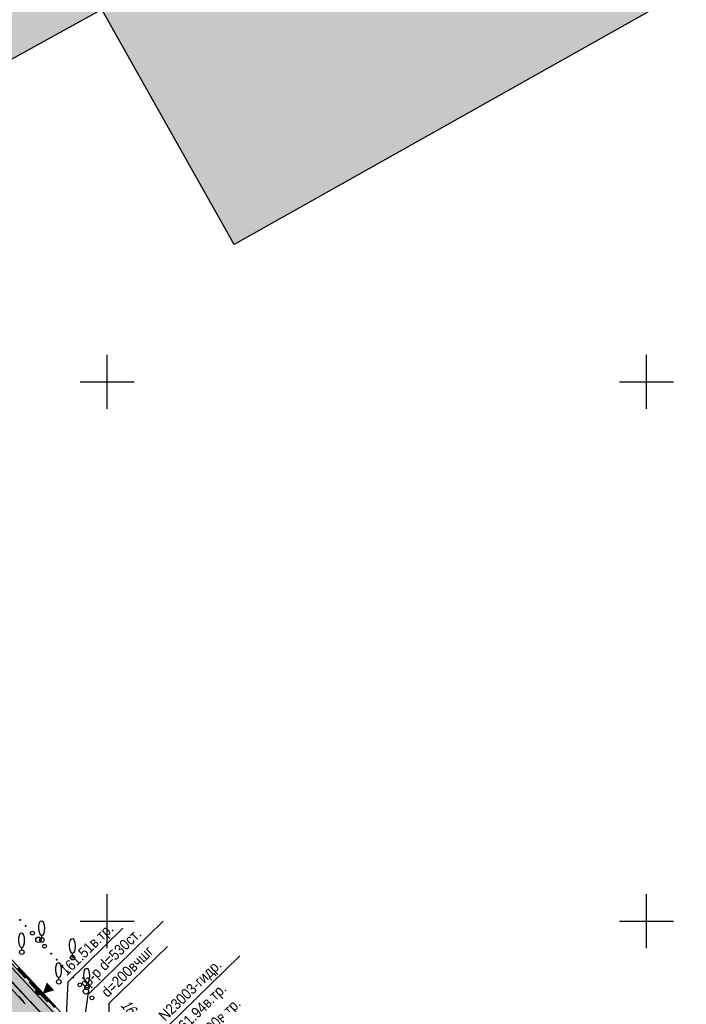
# Model space of a CAD drawing. Header units: millimetres. Extents: x 4385 to 11928, y 17253 to 36963.
# Tile 147 of 256: x 6042 to 6104, y 18592 to 18684. Entities that reach past the tile are written whole.
import ezdxf
from ezdxf.enums import TextEntityAlignment as Align

# ---------------------------------------------------------------- set-up
doc = ezdxf.new("R2010")
doc.units = ezdxf.units.MM
for name, color, linetype, lineweight in [('Геоподоснова_34179-21 от 9.08.21$0$Водопровод', 7, 'Continuous', 25), ('Геоподоснова_34179-21 от 9.08.21$0$Граница улицы', 7, 'Continuous', 25), ('Геоподоснова_34179-21 от 9.08.21$0$Кабель Мосэнерго', 7, 'Continuous', 25), ('Геоподоснова_34179-21 от 9.08.21$0$Колодцы', 7, 'Continuous', 25), ('Геоподоснова_34179-21 от 9.08.21$0$Координатные кресты', 7, 'Continuous', 25), ('Геоподоснова_34179-21 от 9.08.21$0$Красные линии', 7, 'Continuous', 25), ('Геоподоснова_34179-21 от 9.08.21$0$Ограды', 7, 'Continuous', 25), ('Геоподоснова_34179-21 от 9.08.21$0$Отдельно стоящее дерево', 7, 'Continuous', 25), ('Геоподоснова_34179-21 от 9.08.21$0$Полоса деревьев', 7, 'Continuous', 25), ('ГП_реконстр_Ботаническая$0$ГП_дороги_УДС', 205, 'Continuous', 5)]:
    doc.layers.add(name, color=color, linetype=linetype, lineweight=lineweight)
doc.layers.add('ГП_здан_сущ', color=7, linetype='Continuous')
doc.layers.add('ГП_здан_сущ_штриховка', color=253, linetype='Continuous', lineweight=0, true_color=0x828282)
doc.layers.add('ГП_реконстр_Ботаническая$0$ГП_озел_проект_УДС', color=7, linetype='Continuous', lineweight=0, true_color=0xbedfd7, transparency=0.5)
doc.layers.add('ГП_реконстр_Ботаническая$0$ГП_тротуары_штриховка_УДС', color=7, linetype='Continuous', lineweight=0, true_color=0xd3c4ab, transparency=0.5)
doc.styles.add('Геоподоснова_34179-21 от 9.08.21$0$Style-RUSSIAN_1251', font='RUSSIAN_1251.shx')
doc.styles.add('Геоподоснова_34179-21 от 9.08.21$0$Style-RUSSIAN_1251 I 0.32289', font='RUSSIAN_1251.shx', dxfattribs={"oblique": 18.5})

# ---------------------------------------------------------------- blocks, each defined once
blk = doc.blocks.new('Геоподоснова_34179-21 от 9.08.21$0$KREST_62')
at = {"layer": 'Геоподоснова_34179-21 от 9.08.21$0$Координатные кресты', "color": 7, "linetype": 'Continuous', "lineweight": 25}
for p, q in [((0, -2.5), (0, 2.5)), ((-2.5, 0), (2.5, 0))]:
    blk.add_line(p, q, dxfattribs=at)
blk = doc.blocks.new('Геоподоснова_34179-21 от 9.08.21$0$KREST_63')
at = {"layer": 'Геоподоснова_34179-21 от 9.08.21$0$Координатные кресты', "color": 7, "linetype": 'Continuous', "lineweight": 25}
for p, q in [((0, -2.5), (0, 2.5)), ((-2.5, 0), (2.5, 0))]:
    blk.add_line(p, q, dxfattribs=at)
blk = doc.blocks.new('Геоподоснова_34179-21 от 9.08.21$0$KREST_73')
at = {"layer": 'Геоподоснова_34179-21 от 9.08.21$0$Координатные кресты', "color": 7, "linetype": 'Continuous', "lineweight": 25}
for p, q in [((0, -2.5), (0, 2.5)), ((-2.5, 0), (2.5, 0))]:
    blk.add_line(p, q, dxfattribs=at)
blk = doc.blocks.new('Геоподоснова_34179-21 от 9.08.21$0$KREST_74')
at = {"layer": 'Геоподоснова_34179-21 от 9.08.21$0$Координатные кресты', "color": 7, "linetype": 'Continuous', "lineweight": 25}
for p, q in [((0, -2.5), (0, 2.5)), ((-2.5, 0), (2.5, 0))]:
    blk.add_line(p, q, dxfattribs=at)
blk = doc.blocks.new('Геоподоснова_34179-21 от 9.08.21$0$DEREVO_158')
at = {"layer": 'Геоподоснова_34179-21 от 9.08.21$0$Отдельно стоящее дерево', "color": 7, "linetype": 'Continuous', "lineweight": 25, "flags": 128}
blk.add_lwpolyline([(-0.007, 0.21), (-0.007, 0.393)], dxfattribs=at)
at = {"layer": 'Геоподоснова_34179-21 от 9.08.21$0$Отдельно стоящее дерево', "color": 7, "linetype": 'Continuous', "lineweight": 25}
blk.add_arc((0, 0), 0.21, 0, 359.999994, dxfattribs=at)
blk.add_ellipse((-0.0255, 1.088), major_axis=(-0.0185, 0.695), ratio=0.3698286, dxfattribs=at)
blk = doc.blocks.new('Геоподоснова_34179-21 от 9.08.21$0$DEREVO_159')
at = {"layer": 'Геоподоснова_34179-21 от 9.08.21$0$Отдельно стоящее дерево', "color": 7, "linetype": 'Continuous', "lineweight": 25, "flags": 128}
blk.add_lwpolyline([(-0.007, 0.21), (-0.007, 0.393)], dxfattribs=at)
at = {"layer": 'Геоподоснова_34179-21 от 9.08.21$0$Отдельно стоящее дерево', "color": 7, "linetype": 'Continuous', "lineweight": 25}
blk.add_arc((0, 0), 0.21, 0, 359.999994, dxfattribs=at)
blk.add_ellipse((-0.0255, 1.088), major_axis=(-0.0185, 0.695), ratio=0.3698286, dxfattribs=at)
blk = doc.blocks.new('Геоподоснова_34179-21 от 9.08.21$0$DEREVO_160')
at = {"layer": 'Геоподоснова_34179-21 от 9.08.21$0$Отдельно стоящее дерево', "color": 7, "linetype": 'Continuous', "lineweight": 25, "flags": 128}
blk.add_lwpolyline([(-0.007, 0.21), (-0.007, 0.393)], dxfattribs=at)
at = {"layer": 'Геоподоснова_34179-21 от 9.08.21$0$Отдельно стоящее дерево', "color": 7, "linetype": 'Continuous', "lineweight": 25}
blk.add_arc((0, 0), 0.21, 0, 359.999994, dxfattribs=at)
blk.add_ellipse((-0.0255, 1.088), major_axis=(-0.0185, 0.695), ratio=0.3698286, dxfattribs=at)
blk = doc.blocks.new('Геоподоснова_34179-21 от 9.08.21$0$msdElementTypeLineString_75')
at = {"layer": 'Геоподоснова_34179-21 от 9.08.21$0$Полоса деревьев', "color": 7, "linetype": 'Continuous', "lineweight": 25}
for p, q in [((112.789, 37.341), (112.823, 37.304)), ((112.79, 37.347), (112.829, 37.305)), ((112.791, 37.354), (112.835, 37.305)), ((112.792, 37.359), (112.841, 37.306)), ((112.792, 37.33), (112.812, 37.308)), ((112.795, 37.364), (112.845, 37.309)), ((112.798, 37.368), (112.85, 37.311)), ((112.801, 37.372), (112.855, 37.313)), ((112.805, 37.375), (112.858, 37.317)), ((112.809, 37.378), (112.861, 37.322)), ((112.814, 37.38), (112.864, 37.326)), ((112.819, 37.382), (112.866, 37.331)), ((112.825, 37.383), (112.867, 37.337)), ((112.831, 37.383), (112.868, 37.343)), ((112.841, 37.38), (112.866, 37.352)), ((112.851, 37.376), (112.857, 37.37)), ((113.296, 36.789), (113.33, 36.752)), ((113.297, 36.795), (113.337, 36.752)), ((113.298, 36.801), (113.343, 36.753)), ((113.299, 36.778), (113.32, 36.756)), ((113.3, 36.807), (113.349, 36.754)), ((113.302, 36.812), (113.353, 36.757)), ((113.305, 36.816), (113.358, 36.759)), ((113.308, 36.82), (113.362, 36.761)), ((113.313, 36.823), (113.365, 36.765)), ((113.317, 36.825), (113.368, 36.769)), ((113.321, 36.828), (113.371, 36.774)), ((113.326, 36.83), (113.374, 36.778)), ((113.333, 36.83), (113.375, 36.785)), ((113.339, 36.831), (113.376, 36.791)), ((113.348, 36.828), (113.374, 36.8)), ((113.359, 36.824), (113.365, 36.818)), ((115.665, 34.212), (115.699, 34.175)), ((115.666, 34.219), (115.705, 34.176)), ((115.667, 34.225), (115.712, 34.176)), ((115.668, 34.202), (115.689, 34.179)), ((115.669, 34.231), (115.718, 34.178)), ((115.671, 34.235), (115.722, 34.18)), ((115.674, 34.24), (115.727, 34.182)), ((115.677, 34.244), (115.731, 34.185)), ((115.681, 34.246), (115.734, 34.189)), ((115.686, 34.249), (115.737, 34.193)), ((115.69, 34.252), (115.74, 34.197)), ((115.695, 34.253), (115.743, 34.202)), ((115.702, 34.254), (115.744, 34.208)), ((115.708, 34.254), (115.745, 34.215)), ((115.717, 34.252), (115.743, 34.224)), ((115.728, 34.248), (115.734, 34.241)), ((116.173, 33.66), (116.207, 33.623)), ((116.174, 33.667), (116.213, 33.624)), ((116.175, 33.673), (116.219, 33.624)), ((116.176, 33.678), (116.225, 33.625)), ((116.176, 33.649), (116.196, 33.627)), ((116.179, 33.683), (116.229, 33.628)), ((116.182, 33.687), (116.235, 33.63)), ((116.185, 33.692), (116.239, 33.633)), ((116.189, 33.694), (116.242, 33.637)), ((116.193, 33.697), (116.245, 33.641)), ((116.198, 33.699), (116.248, 33.645)), ((116.203, 33.701), (116.25, 33.65)), ((116.209, 33.702), (116.251, 33.656)), ((116.216, 33.702), (116.252, 33.663)), ((116.225, 33.7), (116.25, 33.672)), ((116.235, 33.696), (116.241, 33.689)), ((116.68, 33.108), (116.714, 33.071)), ((116.681, 33.114), (116.721, 33.072)), ((116.682, 33.121), (116.727, 33.072)), ((116.684, 33.126), (116.733, 33.073)), ((116.684, 33.097), (116.704, 33.075)), ((116.686, 33.131), (116.737, 33.076)), ((116.689, 33.135), (116.742, 33.078)), ((116.692, 33.139), (116.747, 33.081)), ((116.697, 33.142), (116.75, 33.085)), ((116.701, 33.145), (116.753, 33.089)), ((116.705, 33.147), (116.756, 33.093)), ((116.71, 33.149), (116.758, 33.098)), ((116.717, 33.15), (116.759, 33.104)), ((116.723, 33.15), (116.76, 33.11)), ((116.732, 33.148), (116.758, 33.12)), ((116.743, 33.144), (116.749, 33.137)), ((117.188, 32.556), (117.222, 32.519)), ((117.189, 32.562), (117.228, 32.52)), ((117.19, 32.569), (117.235, 32.52)), ((117.191, 32.545), (117.211, 32.523)), ((117.192, 32.574), (117.24, 32.521)), ((117.194, 32.579), (117.245, 32.524)), ((117.197, 32.583), (117.25, 32.526)), ((117.2, 32.587), (117.254, 32.528)), ((117.204, 32.59), (117.257, 32.533)), ((117.209, 32.593), (117.26, 32.537)), ((117.213, 32.595), (117.263, 32.541)), ((117.218, 32.597), (117.265, 32.546)), ((117.224, 32.598), (117.266, 32.552)), ((117.231, 32.598), (117.267, 32.558)), ((117.24, 32.596), (117.266, 32.568)), ((117.25, 32.592), (117.257, 32.585)), ((117.696, 32.004), (117.73, 31.967)), ((117.697, 32.01), (117.736, 31.967)), ((117.698, 32.017), (117.742, 31.968)), ((117.699, 32.022), (117.748, 31.969)), ((117.699, 31.993), (117.719, 31.971)), ((117.702, 32.027), (117.752, 31.972)), ((117.705, 32.031), (117.757, 31.974)), ((117.708, 32.035), (117.762, 31.976)), ((117.712, 32.038), (117.765, 31.98)), ((117.716, 32.04), (117.768, 31.985)), ((117.721, 32.043), (117.771, 31.989)), ((117.726, 32.045), (117.773, 31.994)), ((117.732, 32.045), (117.774, 32)), ((117.738, 32.046), (117.775, 32.006)), ((117.748, 32.043), (117.773, 32.015)), ((117.758, 32.039), (117.764, 32.033))]:
    blk.add_line(p, q, dxfattribs=at)
for centre, radius in [((112.828, 37.343), 0.04), ((113.336, 36.791), 0.04), ((113.962, 36.11), 0.175), ((114.52, 35.503), 0.25), ((115.085, 34.902), 0.175), ((115.705, 34.215), 0.04), ((116.213, 33.663), 0.04), ((116.72, 33.111), 0.04), ((117.228, 32.559), 0.04), ((117.735, 32.006), 0.04), ((118.361, 31.325), 0.175), ((118.92, 30.718), 0.25), ((119.485, 30.117), 0.175)]:
    blk.add_circle(centre, radius, dxfattribs=at)
blk = doc.blocks.new('Геоподоснова_34179-21 от 9.08.21$0$msdElementTypeLineString_76')
at = {"layer": 'Геоподоснова_34179-21 от 9.08.21$0$Ограды', "linetype": 'Continuous', "lineweight": 25}
h = blk.add_hatch(color=7, dxfattribs=at)
edge = h.paths.add_edge_path()
edge.add_arc((58.799, 59.396), 0.25, 0, 360)
at = {"layer": 'Геоподоснова_34179-21 от 9.08.21$0$Ограды', "color": 7, "linetype": 'Continuous', "lineweight": 25}
for p, q in [((55.899, 62.504), (57.604, 60.676)), ((57.946, 60.31), (59.651, 58.482))]:
    blk.add_line(p, q, dxfattribs=at)
at = {"layer": 'Геоподоснова_34179-21 от 9.08.21$0$Ограды', "color": 7, "linetype": 'Continuous', "lineweight": 25, "flags": 128}
for points in [[(0.069, 121.918), (7.257, 114.186), (15.011, 105.875), (24.182, 96.117), (35.481, 84.023), (62.262, 55.316), (89.24, 26.744), (106.163, 8.561), (113.151, 1.514), (114.481, 0.082)], [(0.437, 122.26), (7.625, 114.528), (15.377, 106.218), (24.548, 96.461), (35.848, 84.366), (62.628, 55.659), (89.606, 27.088), (106.525, 8.909), (113.513, 1.862), (114.849, 0.424)]]:
    blk.add_lwpolyline(points, dxfattribs=at)
at = {"layer": 'Геоподоснова_34179-21 от 9.08.21$0$Ограды', "color": 7, "linetype": 'Continuous', "lineweight": 25}
blk.add_circle((58.799, 59.396), 0.25, dxfattribs=at)
blk.add_circle((58.799, 59.396), 0.25, dxfattribs=at)
blk = doc.blocks.new('Геоподоснова_34179-21 от 9.08.21$0$DEREVO_192')
at = {"layer": 'Геоподоснова_34179-21 от 9.08.21$0$Отдельно стоящее дерево', "color": 7, "linetype": 'Continuous', "lineweight": 25, "flags": 128}
blk.add_lwpolyline([(-0.007, 0.21), (-0.007, 0.393)], dxfattribs=at)
at = {"layer": 'Геоподоснова_34179-21 от 9.08.21$0$Отдельно стоящее дерево', "color": 7, "linetype": 'Continuous', "lineweight": 25}
blk.add_arc((0, 0), 0.21, 0, 359.99999, dxfattribs=at)
blk.add_ellipse((-0.025, 1.088), major_axis=(-0.019, 0.695), ratio=0.369829, dxfattribs=at)
blk = doc.blocks.new('Геоподоснова_34179-21 от 9.08.21$0$DEREVO_193')
at = {"layer": 'Геоподоснова_34179-21 от 9.08.21$0$Отдельно стоящее дерево', "color": 7, "linetype": 'Continuous', "lineweight": 25, "flags": 128}
blk.add_lwpolyline([(-0.007, 0.21), (-0.007, 0.393)], dxfattribs=at)
at = {"layer": 'Геоподоснова_34179-21 от 9.08.21$0$Отдельно стоящее дерево', "color": 7, "linetype": 'Continuous', "lineweight": 25}
blk.add_arc((0, 0), 0.21, 0, 359.999994, dxfattribs=at)
blk.add_ellipse((-0.0255, 1.088), major_axis=(-0.0185, 0.695), ratio=0.3698286, dxfattribs=at)
blk = doc.blocks.new('Геоподоснова_34179-21 от 9.08.21$0$msdElementTypeLineString_79')
at = {"layer": 'Геоподоснова_34179-21 от 9.08.21$0$Граница улицы', "color": 7, "linetype": 'Continuous', "lineweight": 25}
blk.add_line((127.166, 59.992), (126.689, 60.506), dxfattribs=at)
blk = doc.blocks.new('Геоподоснова_34179-21 от 9.08.21$0$msdElementTypeLineString_623')
at = {"layer": 'Геоподоснова_34179-21 от 9.08.21$0$Водопровод', "color": 7, "linetype": 'Continuous', "lineweight": 25}
for p, q in [((21.961, 76.235), (21.24, 75.546)), ((21.626, 75.914), (21.848, 75.682)), ((21.264, 75.568), (21.514, 75.307)), ((69.288, 27.712), (68.58, 27.01)), ((68.603, 27.033), (68.858, 26.775)), ((68.958, 27.385), (69.185, 27.157))]:
    blk.add_line(p, q, dxfattribs=at)
at = {"layer": 'Геоподоснова_34179-21 от 9.08.21$0$Водопровод', "color": 7, "linetype": 'Continuous', "lineweight": 25, "flags": 128}
for points in [[(21.935, 76.21), (22.155, 75.98), (22.172, 75.954), (22.193, 75.905), (22.205, 75.852), (22.207, 75.828), (22.205, 75.803), (22.198, 75.775), (22.185, 75.745), (22.177, 75.732), (22.094, 75.652), (22.073, 75.641), (22.043, 75.63), (22.018, 75.626), (21.991, 75.624), (21.957, 75.63), (21.919, 75.643), (21.888, 75.657), (21.848, 75.682), (21.872, 75.652), (21.892, 75.625), (21.915, 75.58), (21.923, 75.546), (21.929, 75.513), (21.927, 75.47), (21.916, 75.43), (21.899, 75.402), (21.762, 75.27), (21.745, 75.26), (21.719, 75.25), (21.683, 75.244), (21.641, 75.248), (21.608, 75.255), (21.561, 75.274), (21.535, 75.288), (21.514, 75.307)], [(69.262, 27.686), (69.487, 27.459), (69.504, 27.434), (69.526, 27.385), (69.539, 27.332), (69.541, 27.309), (69.54, 27.284), (69.533, 27.256), (69.521, 27.226), (69.513, 27.212), (69.431, 27.131), (69.411, 27.119), (69.381, 27.107), (69.356, 27.104), (69.329, 27.101), (69.295, 27.106), (69.257, 27.119), (69.225, 27.132), (69.185, 27.157), (69.209, 27.127), (69.23, 27.1), (69.254, 27.055), (69.263, 27.022), (69.269, 26.989), (69.268, 26.946), (69.257, 26.906), (69.241, 26.877), (69.106, 26.743), (69.09, 26.732), (69.063, 26.722), (69.028, 26.716), (68.985, 26.718), (68.952, 26.725), (68.905, 26.744), (68.879, 26.757), (68.858, 26.775)]]:
    blk.add_lwpolyline(points, dxfattribs=at)
blk = doc.blocks.new('Геоподоснова_34179-21 от 9.08.21$0$msdElementTypeMultiLine_406')
at = {"layer": 'Геоподоснова_34179-21 от 9.08.21$0$Водопровод', "color": 7, "linetype": 'Continuous', "lineweight": 25}
blk.add_blockref('Геоподоснова_34179-21 от 9.08.21$0$msdElementTypeLineString_623', (0, 0), dxfattribs=at)
blk = doc.blocks.new('Геоподоснова_34179-21 от 9.08.21$0$msdElementTypeLineString_673')
at = {"layer": 'Геоподоснова_34179-21 от 9.08.21$0$Водопровод', "color": 7, "linetype": 'Continuous', "lineweight": 25}
for p, q in [((23.608, 62.055), (22.877, 61.375)), ((22.901, 61.397), (23.148, 61.132)), ((23.268, 61.739), (23.487, 61.503)), ((47.481, 36.403), (46.751, 35.724)), ((46.774, 35.746), (46.922, 35.587)), ((47.141, 36.087), (47.288, 35.929)), ((47.454, 36.378), (47.601, 36.22)), ((48.388, 35.181), (47.575, 34.604)), ((48.01, 34.913), (48.196, 34.651)), ((47.602, 34.623), (47.811, 34.327)), ((57.575, 26.721), (56.904, 25.983)), ((56.926, 26.007), (57.194, 25.763)), ((57.263, 26.378), (57.501, 26.162)), ((75.748, 9.7), (75.055, 8.982)), ((75.426, 9.366), (75.657, 9.143)), ((75.078, 9.006), (75.338, 8.754))]:
    blk.add_line(p, q, dxfattribs=at)
at = {"layer": 'Геоподоснова_34179-21 от 9.08.21$0$Водопровод', "color": 7, "linetype": 'Continuous', "lineweight": 25, "flags": 128}
for points in [[(23.581, 62.03), (23.798, 61.796), (23.814, 61.771), (23.835, 61.721), (23.846, 61.668), (23.848, 61.644), (23.846, 61.619), (23.838, 61.592), (23.825, 61.562), (23.817, 61.549), (23.732, 61.47), (23.712, 61.459), (23.681, 61.448), (23.656, 61.445), (23.629, 61.443), (23.595, 61.45), (23.558, 61.463), (23.526, 61.477), (23.487, 61.503), (23.51, 61.473), (23.53, 61.445), (23.553, 61.4), (23.561, 61.366), (23.566, 61.333), (23.563, 61.29), (23.551, 61.251), (23.534, 61.222), (23.395, 61.092), (23.379, 61.082), (23.352, 61.073), (23.316, 61.067), (23.274, 61.072), (23.241, 61.079), (23.194, 61.099), (23.168, 61.114), (23.148, 61.132)], [(48.359, 35.16), (48.543, 34.9), (48.556, 34.873), (48.57, 34.821), (48.574, 34.768)], [(47.878, 34.274), (47.853, 34.289), (47.829, 34.306), (47.811, 34.327)], [(48.308, 34.579), (48.296, 34.583), (48.261, 34.601), (48.232, 34.62), (48.196, 34.651), (48.215, 34.617), (48.232, 34.587), (48.247, 34.539), (48.248, 34.537)], [(57.55, 26.694), (57.786, 26.48), (57.805, 26.455), (57.829, 26.408), (57.845, 26.356), (57.849, 26.332), (57.849, 26.307), (57.843, 26.279), (57.833, 26.248), (57.826, 26.234), (57.748, 26.149), (57.729, 26.136), (57.699, 26.123), (57.674, 26.117), (57.648, 26.114), (57.613, 26.117), (57.574, 26.127), (57.542, 26.139), (57.501, 26.162), (57.527, 26.133), (57.549, 26.107), (57.575, 26.064), (57.586, 26.031), (57.594, 25.999), (57.595, 25.955), (57.586, 25.915), (57.571, 25.885), (57.443, 25.744), (57.428, 25.733), (57.402, 25.721), (57.367, 25.713), (57.325, 25.713), (57.291, 25.718), (57.243, 25.735), (57.216, 25.747), (57.194, 25.763)], [(75.723, 9.674), (75.952, 9.452), (75.97, 9.427), (75.993, 9.379), (76.007, 9.326), (76.01, 9.303), (76.009, 9.277), (76.003, 9.25), (75.992, 9.219), (75.984, 9.206), (75.904, 9.122), (75.884, 9.11), (75.854, 9.098), (75.829, 9.093), (75.803, 9.09), (75.768, 9.095), (75.73, 9.106), (75.698, 9.119), (75.657, 9.143), (75.682, 9.113), (75.704, 9.087), (75.728, 9.043), (75.738, 9.01), (75.745, 8.977), (75.745, 8.934), (75.735, 8.894), (75.719, 8.864), (75.587, 8.727), (75.571, 8.717), (75.545, 8.706), (75.51, 8.698), (75.467, 8.7), (75.434, 8.706), (75.386, 8.724), (75.36, 8.737), (75.338, 8.754)]]:
    blk.add_lwpolyline(points, dxfattribs=at)
blk = doc.blocks.new('Геоподоснова_34179-21 от 9.08.21$0$msdElementTypeMultiLine_441')
at = {"layer": 'Геоподоснова_34179-21 от 9.08.21$0$Водопровод', "color": 7, "linetype": 'Continuous', "lineweight": 25}
blk.add_blockref('Геоподоснова_34179-21 от 9.08.21$0$msdElementTypeLineString_673', (0, 0), dxfattribs=at)
blk = doc.blocks.new('Геоподоснова_34179-21 от 9.08.21$0$DIMTXT_148')
at = {"layer": 'Геоподоснова_34179-21 от 9.08.21$0$Водопровод', "color": 7, "linetype": 'Continuous', "lineweight": 25}
for q in [(-0.126, 0.926), (0.37, 0.858)]:
    blk.add_line((0, 0), q, dxfattribs=at)
at = {"layer": 'Геоподоснова_34179-21 от 9.08.21$0$Водопровод', "color": 7, "linetype": 'Continuous', "lineweight": 25, "flags": 128}
blk.add_lwpolyline([(0, 0), (1.171, 8.55), (8.141, 15.356)], dxfattribs=at)
at = {"layer": 'Геоподоснова_34179-21 от 9.08.21$0$Водопровод', "color": 7, "linetype": 'Continuous', "lineweight": 25, "style": 'Геоподоснова_34179-21 от 9.08.21$0$Style-RUSSIAN_1251', "width": 0.899998}
blk.add_text('ф-р d=530ст.', height=1, rotation=44.3171, dxfattribs=at).set_placement((0.319, 9.745), align=Align.TOP_LEFT)
blk = doc.blocks.new('Геоподоснова_34179-21 от 9.08.21$0$DIMTXT_149')
at = {"layer": 'Геоподоснова_34179-21 от 9.08.21$0$Водопровод', "color": 7, "linetype": 'Continuous', "lineweight": 25}
for q in [(-0.259, 0.897), (0.241, 0.903)]:
    blk.add_line((0, 0), q, dxfattribs=at)
at = {"layer": 'Геоподоснова_34179-21 от 9.08.21$0$Водопровод', "color": 7, "linetype": 'Continuous', "lineweight": 25, "flags": 128}
blk.add_lwpolyline([(0, 0), (-0.05, 4.897), (5.349, 10.169)], dxfattribs=at)
at = {"layer": 'Геоподоснова_34179-21 от 9.08.21$0$Водопровод', "color": 7, "linetype": 'Continuous', "lineweight": 25, "style": 'Геоподоснова_34179-21 от 9.08.21$0$Style-RUSSIAN_1251', "width": 0.899998}
blk.add_text('d=200вчшг', height=1, rotation=44.3171, dxfattribs=at).set_placement((-0.902, 6.091), align=Align.TOP_LEFT)
blk = doc.blocks.new('Геоподоснова_34179-21 от 9.08.21$0$DIMTXT_157')
at = {"layer": 'Геоподоснова_34179-21 от 9.08.21$0$Водопровод', "color": 7, "linetype": 'Continuous', "lineweight": 25}
for q in [(0.663, 0.658), (0.907, 0.222)]:
    blk.add_line((0, 0), q, dxfattribs=at)
at = {"layer": 'Геоподоснова_34179-21 от 9.08.21$0$Водопровод', "color": 7, "linetype": 'Continuous', "lineweight": 25, "flags": 128}
blk.add_lwpolyline([(0, 0), (2.305, 1.293), (9.072, 7.899)], dxfattribs=at)
at = {"layer": 'Геоподоснова_34179-21 от 9.08.21$0$Водопровод', "color": 7, "linetype": 'Continuous', "lineweight": 25, "style": 'Геоподоснова_34179-21 от 9.08.21$0$Style-RUSSIAN_1251', "width": 0.899998}
for s, p in [('N23003-гидр.', (1.453, 2.487)), ('161.94в.тр.', (2.781, 1.128)), ('162.00в.тр.', (4.108, -0.232))]:
    blk.add_text(s, height=1, rotation=44.3171, dxfattribs=at).set_placement(p, align=Align.TOP_LEFT)
blk = doc.blocks.new('Геоподоснова_34179-21 от 9.08.21$0$DIMTXT_189')
at = {"layer": 'Геоподоснова_34179-21 от 9.08.21$0$Водопровод', "color": 7, "linetype": 'Continuous', "lineweight": 25}
for q in [(-0.206, 0.911), (0.294, 0.887)]:
    blk.add_line((0, 0), q, dxfattribs=at)
at = {"layer": 'Геоподоснова_34179-21 от 9.08.21$0$Водопровод', "color": 7, "linetype": 'Continuous', "lineweight": 25, "flags": 128}
blk.add_lwpolyline([(0, 0), (0.55, 11.198), (5.62, 16.148)], dxfattribs=at)
at = {"layer": 'Геоподоснова_34179-21 от 9.08.21$0$Водопровод', "color": 7, "linetype": 'Continuous', "lineweight": 25, "style": 'Геоподоснова_34179-21 от 9.08.21$0$Style-RUSSIAN_1251', "width": 0.899998}
blk.add_text('161.51в.тр.', height=1, rotation=44.3171, dxfattribs=at).set_placement((-0.302, 12.393), align=Align.TOP_LEFT)
blk = doc.blocks.new('Геоподоснова_34179-21 от 9.08.21$0$msdElementTypeLineString_930')
at = {"layer": 'Геоподоснова_34179-21 от 9.08.21$0$Красные линии', "linetype": 'Continuous', "lineweight": 25}
for points in [[(0.718, 62.778), (0.034, 63.507), (0.216, 63.679), (0.9, 62.949)], [(1.402, 62.049), (0.718, 62.778), (0.9, 62.949), (1.585, 62.22)], [(2.087, 61.32), (1.402, 62.049), (1.585, 62.22), (2.269, 61.491)], [(2.771, 60.591), (2.087, 61.32), (2.269, 61.491), (2.953, 60.762)], [(3.455, 59.861), (2.771, 60.591), (2.953, 60.762), (3.638, 60.033)], [(4.14, 59.132), (3.455, 59.861), (3.638, 60.033), (4.322, 59.303)], [(4.824, 58.403), (4.14, 59.132), (4.322, 59.303), (5.006, 58.574)], [(5.508, 57.674), (4.824, 58.403), (5.006, 58.574), (5.691, 57.845)], [(6.193, 56.945), (5.508, 57.674), (5.691, 57.845), (6.375, 57.116)], [(6.877, 56.215), (6.193, 56.945), (6.375, 57.116), (7.059, 56.387)], [(7.561, 55.486), (6.877, 56.215), (7.059, 56.387), (7.743, 55.657)], [(8.245, 54.757), (7.561, 55.486), (7.743, 55.657), (8.428, 54.928)], [(8.93, 54.028), (8.245, 54.757), (8.428, 54.928), (9.112, 54.199)], [(9.614, 53.299), (8.93, 54.028), (9.112, 54.199), (9.796, 53.47)], [(10.298, 52.569), (9.614, 53.299), (9.796, 53.47), (10.481, 52.741)], [(10.983, 51.84), (10.298, 52.569), (10.481, 52.741), (11.165, 52.011)], [(11.667, 51.111), (10.983, 51.84), (11.165, 52.011), (11.849, 51.282)], [(12.351, 50.382), (11.667, 51.111), (11.849, 51.282), (12.534, 50.553)], [(13.036, 49.653), (12.351, 50.382), (12.534, 50.553), (13.218, 49.824)], [(13.72, 48.923), (13.036, 49.653), (13.218, 49.824), (13.902, 49.095)], [(14.404, 48.194), (13.72, 48.923), (13.902, 49.095), (14.586, 48.365)], [(15.088, 47.465), (14.404, 48.194), (14.586, 48.365), (15.271, 47.636)], [(15.773, 46.736), (15.088, 47.465), (15.271, 47.636), (15.955, 46.907)], [(16.457, 46.007), (15.773, 46.736), (15.955, 46.907), (16.639, 46.178)], [(17.141, 45.277), (16.457, 46.007), (16.639, 46.178), (17.324, 45.449)], [(17.826, 44.548), (17.141, 45.277), (17.324, 45.449), (18.008, 44.719)], [(18.51, 43.819), (17.826, 44.548), (18.008, 44.719), (18.692, 43.99)], [(19.194, 43.09), (18.51, 43.819), (18.692, 43.99), (19.377, 43.261)], [(19.879, 42.361), (19.194, 43.09), (19.377, 43.261), (20.061, 42.532)], [(20.563, 41.631), (19.879, 42.361), (20.061, 42.532), (20.745, 41.803)], [(21.247, 40.902), (20.563, 41.631), (20.745, 41.803), (21.429, 41.073)], [(21.931, 40.173), (21.247, 40.902), (21.429, 41.073), (22.114, 40.344)], [(22.616, 39.444), (21.931, 40.173), (22.114, 40.344), (22.798, 39.615)], [(23.3, 38.715), (22.616, 39.444), (22.798, 39.615), (23.482, 38.886)], [(23.984, 37.985), (23.3, 38.715), (23.482, 38.886), (24.167, 38.157)], [(24.669, 37.256), (23.984, 37.985), (24.167, 38.157), (24.851, 37.427)], [(25.353, 36.527), (24.669, 37.256), (24.851, 37.427), (25.535, 36.698)], [(26.037, 35.798), (25.353, 36.527), (25.535, 36.698), (26.22, 35.969)], [(26.722, 35.069), (26.037, 35.798), (26.22, 35.969), (26.904, 35.24)], [(27.406, 34.339), (26.722, 35.069), (26.904, 35.24), (27.588, 34.511)], [(28.09, 33.61), (27.406, 34.339), (27.588, 34.511), (28.272, 33.781)], [(28.774, 32.881), (28.09, 33.61), (28.272, 33.781), (28.957, 33.052)], [(29.459, 32.152), (28.774, 32.881), (28.957, 33.052), (29.641, 32.323)], [(30.143, 31.423), (29.459, 32.152), (29.641, 32.323), (30.325, 31.594)], [(30.827, 30.693), (30.143, 31.423), (30.325, 31.594), (31.01, 30.865)], [(31.512, 29.964), (30.827, 30.693), (31.01, 30.865), (31.694, 30.135)], [(32.196, 29.235), (31.512, 29.964), (31.694, 30.135), (32.378, 29.406)], [(32.88, 28.506), (32.196, 29.235), (32.378, 29.406), (33.063, 28.677)], [(33.565, 27.777), (32.88, 28.506), (33.063, 28.677), (33.747, 27.948)], [(34.249, 27.047), (33.565, 27.777), (33.747, 27.948), (34.431, 27.219)], [(34.933, 26.318), (34.249, 27.047), (34.431, 27.219), (35.115, 26.489)], [(35.617, 25.589), (34.933, 26.318), (35.115, 26.489), (35.8, 25.76)], [(36.302, 24.86), (35.617, 25.589), (35.8, 25.76), (36.484, 25.031)], [(36.986, 24.131), (36.302, 24.86), (36.484, 25.031), (37.168, 24.302)], [(37.67, 23.401), (36.986, 24.131), (37.168, 24.302), (37.853, 23.573)], [(38.355, 22.672), (37.67, 23.401), (37.853, 23.573), (38.537, 22.843)], [(39.039, 21.943), (38.355, 22.672), (38.537, 22.843), (39.221, 22.114)], [(39.723, 21.214), (39.039, 21.943), (39.221, 22.114), (39.906, 21.385)], [(40.408, 20.485), (39.723, 21.214), (39.906, 21.385), (40.59, 20.656)], [(41.092, 19.755), (40.408, 20.485), (40.59, 20.656), (41.274, 19.927)], [(41.776, 19.026), (41.092, 19.755), (41.274, 19.927), (41.958, 19.197)], [(42.46, 18.297), (41.776, 19.026), (41.958, 19.197), (42.643, 18.468)], [(43.145, 17.568), (42.46, 18.297), (42.643, 18.468), (43.327, 17.739)], [(43.829, 16.839), (43.145, 17.568), (43.327, 17.739), (44.011, 17.01)], [(44.513, 16.109), (43.829, 16.839), (44.011, 17.01), (44.696, 16.281)], [(45.198, 15.38), (44.513, 16.109), (44.696, 16.281), (45.38, 15.551)], [(45.882, 14.651), (45.198, 15.38), (45.38, 15.551), (46.064, 14.822)], [(46.566, 13.922), (45.882, 14.651), (46.064, 14.822), (46.749, 14.093)], [(47.251, 13.193), (46.566, 13.922), (46.749, 14.093), (47.433, 13.364)], [(47.935, 12.463), (47.251, 13.193), (47.433, 13.364), (48.117, 12.635)], [(48.619, 11.734), (47.935, 12.463), (48.117, 12.635), (48.801, 11.905)], [(49.303, 11.005), (48.619, 11.734), (48.801, 11.905), (49.486, 11.176)], [(49.988, 10.276), (49.303, 11.005), (49.486, 11.176), (50.17, 10.447)], [(50.672, 9.547), (49.988, 10.276), (50.17, 10.447), (50.854, 9.718)], [(51.356, 8.817), (50.672, 9.547), (50.854, 9.718), (51.539, 8.989)], [(52.041, 8.088), (51.356, 8.817), (51.539, 8.989), (52.223, 8.259)], [(52.725, 7.359), (52.041, 8.088), (52.223, 8.259), (52.907, 7.53)], [(53.409, 6.63), (52.725, 7.359), (52.907, 7.53), (53.592, 6.801)], [(54.094, 5.901), (53.409, 6.63), (53.592, 6.801), (54.276, 6.072)], [(54.778, 5.171), (54.094, 5.901), (54.276, 6.072), (54.96, 5.343)], [(55.462, 4.442), (54.778, 5.171), (54.96, 5.343), (55.644, 4.613)], [(56.146, 3.713), (55.462, 4.442), (55.644, 4.613), (56.329, 3.884)], [(56.831, 2.984), (56.146, 3.713), (56.329, 3.884), (57.013, 3.155)], [(57.515, 2.255), (56.831, 2.984), (57.013, 3.155), (57.697, 2.426)], [(58.199, 1.525), (57.515, 2.255), (57.697, 2.426), (58.382, 1.697)], [(58.884, 0.796), (58.199, 1.525), (58.382, 1.697), (59.066, 0.967)], [(59.568, 0.067), (58.884, 0.796), (59.066, 0.967), (59.75, 0.238)], [(59.594, 0.039), (59.568, 0.067), (59.75, 0.238), (59.776, 0.211)]]:
    blk.add_hatch(color=1, dxfattribs=at).paths.add_polyline_path(points)
blk = doc.blocks.new('Геоподоснова_34179-21 от 9.08.21$0$msdElementTypeLineString_932')
at = {"layer": 'Геоподоснова_34179-21 от 9.08.21$0$Красные линии', "linetype": 'Continuous', "lineweight": 25}
for points in [[(43.336, 61.639), (42.651, 62.368), (42.834, 62.539), (43.518, 61.81)], [(44.02, 60.91), (43.336, 61.639), (43.518, 61.81), (44.202, 61.081)], [(44.704, 60.181), (44.02, 60.91), (44.202, 61.081), (44.887, 60.352)], [(45.389, 59.452), (44.704, 60.181), (44.887, 60.352), (45.571, 59.623)], [(45.009, 60.038), (45.396, 61.087), (46.081, 60.358)], [(46.073, 58.722), (45.389, 59.452), (45.571, 59.623), (46.255, 58.893)]]:
    blk.add_hatch(color=1, dxfattribs=at).paths.add_polyline_path(points)
blk = doc.blocks.new('Геоподоснова_34179-21 от 9.08.21')
at = {"layer": 'Геоподоснова_34179-21 от 9.08.21$0$Кабель Мосэнерго', "color": 10, "linetype": 'Continuous', "lineweight": 25}
for p, q in [((6039.967, 18594.922), (6042.382, 18592.331)), ((6040.115, 18595.495), (6042.541, 18592.893)), ((6042.882, 18592.527), (6045.308, 18589.925))]:
    blk.add_line(p, q, dxfattribs=at)
at = {"layer": 'Геоподоснова_34179-21 от 9.08.21$0$Водопровод', "color": 7, "linetype": 'Continuous', "lineweight": 25}
for name, p in [('Геоподоснова_34179-21 от 9.08.21$0$msdElementTypeMultiLine_441', (5999.5, 18546.162)), ('Геоподоснова_34179-21 от 9.08.21$0$msdElementTypeMultiLine_406', (5999.5, 18529.985)), ('Геоподоснова_34179-21 от 9.08.21$0$DIMTXT_189', (6045.822, 18583.181)), ('Геоподоснова_34179-21 от 9.08.21$0$DIMTXT_148', (6047.044, 18584.628)), ('Геоподоснова_34179-21 от 9.08.21$0$DIMTXT_149', (6050.237, 18587.479)), ('Геоподоснова_34179-21 от 9.08.21$0$DIMTXT_157', (6053.221, 18588.878))]:
    blk.add_blockref(name, p, dxfattribs=at)
at = {"layer": 'Геоподоснова_34179-21 от 9.08.21$0$Граница улицы', "color": 7, "linetype": 'Continuous', "lineweight": 25}
blk.add_blockref('Геоподоснова_34179-21 от 9.08.21$0$msdElementTypeLineString_79', (5915.103, 18532.541), dxfattribs=at)
at = {"layer": 'Геоподоснова_34179-21 от 9.08.21$0$Координатные кресты', "color": 7, "linetype": 'Continuous', "lineweight": 25}
for name, p in [('Геоподоснова_34179-21 от 9.08.21$0$KREST_63', (6050, 18650)), ('Геоподоснова_34179-21 от 9.08.21$0$KREST_74', (6100, 18650)), ('Геоподоснова_34179-21 от 9.08.21$0$KREST_62', (6050, 18600)), ('Геоподоснова_34179-21 от 9.08.21$0$KREST_73', (6100, 18600))]:
    blk.add_blockref(name, p, dxfattribs=at)
at = {"layer": 'Геоподоснова_34179-21 от 9.08.21$0$Красные линии', "color": 1, "linetype": 'Continuous', "lineweight": 25}
for name, p in [('Геоподоснова_34179-21 от 9.08.21$0$msdElementTypeLineString_932', (5999, 18533.222)), ('Геоподоснова_34179-21 от 9.08.21$0$msdElementTypeLineString_930', (5999.875, 18532.375))]:
    blk.add_blockref(name, p, dxfattribs=at)
at = {"layer": 'Геоподоснова_34179-21 от 9.08.21$0$Ограды', "color": 7, "linetype": 'Continuous', "lineweight": 25}
blk.add_blockref('Геоподоснова_34179-21 от 9.08.21$0$msdElementTypeLineString_76', (5984.806, 18534.02), dxfattribs=at)
at = {"layer": 'Геоподоснова_34179-21 от 9.08.21$0$Отдельно стоящее дерево', "color": 7, "linetype": 'Continuous', "lineweight": 25}
for name, p in [('Геоподоснова_34179-21 от 9.08.21$0$DEREVO_160', (6043.934, 18598.25)), ('Геоподоснова_34179-21 от 9.08.21$0$DEREVO_192', (6042.077, 18597.12)), ('Геоподоснова_34179-21 от 9.08.21$0$DEREVO_159', (6046.783, 18596.608)), ('Геоподоснова_34179-21 от 9.08.21$0$DEREVO_193', (6045.507, 18594.363)), ('Геоподоснова_34179-21 от 9.08.21$0$DEREVO_158', (6048.114, 18593.859))]:
    blk.add_blockref(name, p, dxfattribs=at)
at = {"layer": 'Геоподоснова_34179-21 от 9.08.21$0$Полоса деревьев', "color": 7, "linetype": 'Continuous', "lineweight": 25}
blk.add_blockref('Геоподоснова_34179-21 от 9.08.21$0$msdElementTypeLineString_75', (5929.096, 18562.763), dxfattribs=at)
at = {"layer": 'Геоподоснова_34179-21 от 9.08.21$0$Колодцы', "color": 7, "linetype": 'Continuous', "lineweight": 25, "style": 'Геоподоснова_34179-21 от 9.08.21$0$Style-RUSSIAN_1251 I 0.32289', "oblique": 18.5, "width": 0.799996}
blk.add_text('164.26', height=1, rotation=313.00755, dxfattribs=at).set_placement((6051.172, 18592.155))
blk = doc.blocks.new('ГП_реконстр_Ботаническая')
at = {"layer": 'ГП_реконстр_Ботаническая$0$ГП_озел_проект_УДС'}
h = blk.add_hatch(color=256, dxfattribs=at)
h.dxf.hatch_style = 1
h.paths.add_polyline_path([(6126.373, 18504.815), (6123.308, 18507.966), (6106.577, 18525.164), (6099.811, 18532.119), (6088.724, 18543.823), (6080.158, 18552.896), (6067.465, 18566.343), (6050.706, 18584.162), (6038.282, 18597.366), (6031.186, 18604.9), (6021.528, 18615.232), (6013.972, 18623.368), (6004.487, 18633.543), (5993.432, 18645.389), (5984.524, 18654.969), (5977.249, 18662.755), (5960.313, 18680.863), (5953.385, 18688.261), (5940.207, 18702.323), (5927.42, 18715.914), (5917.073, 18726.98), (5904.071, 18740.829), (5892.782, 18752.846), (5884.563, 18761.599), (5872.495, 18774.448), (5867.269, 18779.99), (5858.359, 18789.441), (5847.609, 18800.81), (5845.44, 18803.148), (5844.691, 18804.099), (5843.942, 18805.05), (5842.611, 18806.938), (5841.596, 18808.377), (5840.738, 18809.757), (5839.026, 18812.55), (5834.75, 18819.293), (5833.84, 18820.728), (5833.002, 18822.05), (5834.308, 18822.792), (5835.027, 18821.658), (5835.666, 18820.65), (5840.803, 18812.485), (5842.44, 18809.848), (5843.866, 18807.761), (5845.555, 18804.868), (5848.557, 18801.642), (5859.189, 18790.236), (5866.728, 18782.225), (5873.598, 18774.935), (5888.178, 18759.464), (5901.685, 18745.123), (5909.243, 18737.13), (5927.385, 18717.814), (5942.716, 18701.346), (5954.986, 18688.176), (5971.094, 18671.065), (5984.997, 18656.339), (5993.01, 18647.748), (6000.659, 18639.517), (6012.632, 18626.527), (6021.195, 18617.332), (6030.393, 18607.459), (6038.5, 18598.765), (6048.716, 18587.935), (6063.712, 18572.107), (6079.795, 18555.08), (6094.739, 18539.244), (6100.716, 18532.91), (6107.61, 18525.586), (6127.252, 18505.538)])
at = {"layer": 'ГП_реконстр_Ботаническая$0$ГП_тротуары_штриховка_УДС'}
h = blk.add_hatch(color=256, dxfattribs=at)
h.dxf.hatch_style = 1
h.paths.add_polyline_path([(6055.225, 18579.334), (6050.706, 18584.162), (6038.953, 18596.652), (6038.28, 18597.365), (6033.198, 18602.748), (6031.186, 18604.9), (6027.01, 18609.368), (6021.528, 18615.232), (6021.524, 18615.237), (6021.519, 18615.243), (6015.524, 18621.697), (6013.972, 18623.368), (6004.487, 18633.543), (6001.57, 18636.662), (6001.041, 18637.226), (5997.873, 18640.613), (5996.42, 18642.176), (5994.842, 18643.865), (5993.43, 18645.388), (5992.291, 18646.616), (5988.244, 18650.969), (5984.524, 18654.969), (5977.249, 18662.755), (5972.716, 18667.602), (5972.706, 18667.613), (5964.483, 18676.404), (5960.365, 18680.808), (5960.313, 18680.863), (5960.313, 18680.863), (5960.294, 18680.884), (5957.445, 18683.927), (5957.431, 18683.941), (5953.385, 18688.261), (5940.207, 18702.323), (5939.966, 18702.579), (5939.948, 18702.598), (5927.413, 18715.922), (5917.073, 18726.98), (5917.071, 18726.981), (5915.937, 18728.189), (5915.927, 18728.2), (5904.073, 18740.823), (5892.782, 18752.846), (5884.864, 18761.278), (5884.568, 18761.594), (5872.533, 18774.408), (5872.495, 18774.448), (5867.269, 18779.99), (5858.359, 18789.441), (5847.609, 18800.81), (5845.661, 18802.87), (5845.646, 18802.886), (5845.44, 18803.148), (5845.427, 18803.164), (5844.686, 18804.095), (5843.742, 18805.281), (5841.596, 18808.377), (5841.525, 18808.478), (5841.515, 18808.495), (5841.484, 18808.538), (5841.245, 18808.929), (5840.733, 18809.754), (5839.029, 18812.499), (5838.685, 18813.046), (5836.949, 18811.837), (5838.132, 18809.967), (5840.471, 18806.525), (5843.299, 18802.363), (5853.068, 18791.877), (5856.384, 18788.365), (5864.712, 18779.517), (5866.856, 18777.149), (5870.857, 18772.906), (5879.146, 18764.081), (5882.833, 18760.233), (5890.953, 18751.555), (5890.93, 18751.533), (5890.967, 18751.494), (5890.484, 18751.099), (5891.434, 18750.092), (5891.899, 18750.502), (5891.928, 18750.527), (5897.125, 18745.006), (5902.297, 18739.492), (5914.022, 18726.984), (5924.436, 18715.928), (5937.933, 18701.457), (5938.27, 18701.096), (5938.307, 18701.056), (5939.841, 18699.423), (5955.798, 18682.43), (5971.099, 18666.123), (5996.202, 18639.189), (6000.748, 18634.311), (6007.598, 18626.961), (6019.612, 18614.02), (6031.443, 18601.387), (6040.92, 18591.297), (6040.918, 18591.295), (6041.691, 18590.476), (6041.7, 18590.485), (6043.487, 18588.578), (6043.979, 18588.053), (6045.539, 18586.389), (6045.689, 18586.231), (6053.408, 18578.075), (6058.592, 18572.565), (6059.398, 18574.905)])
at = {"layer": 'ГП_реконстр_Ботаническая$0$ГП_дороги_УДС', "flags": 128}
blk.add_lwpolyline([(6045.617, 18589.6), (6033.198, 18602.748), (6021.528, 18615.232), (6009.225, 18628.479), (5997.873, 18640.613), (5984.525, 18654.968), (5972.719, 18667.604), (5964.484, 18676.405), (5957.446, 18683.928)], dxfattribs=at)

msp = doc.modelspace()

# ---------------------------------------------------------------- hatches: boundary and pattern name
at = {"layer": 'ГП_здан_сущ_штриховка', "linetype": 'Continuous'}
h = msp.add_hatch(color=256, dxfattribs=at)
edge = h.paths.add_edge_path()
edge.add_line((6018.917, 18714.443), (6044.869, 18728.995))
edge.add_arc((6055.958, 18735.831), 13.026, 155.99182, 211.65143, ccw=False)
edge.add_line((6044.058, 18741.131), (6043.12, 18747.062))
edge.add_arc((6050.095, 18745.221), 7.213, 63.6386, 165.21055, ccw=False)
edge.add_line((6053.297, 18751.684), (6081.26, 18779.27))
edge.add_line((6081.26, 18779.27), (6132.676, 18727.182))
edge.add_line((6132.676, 18727.182), (6102.654, 18697.551))
edge.add_line((6102.654, 18697.551), (6103.807, 18696.275))
edge.add_line((6103.807, 18696.275), (6100.974, 18693.515))
edge.add_line((6100.974, 18693.515), (6101.706, 18692.214))
edge.add_line((6101.706, 18692.214), (6103.237, 18693.072))
edge.add_line((6103.237, 18693.072), (6106.284, 18687.75))
edge.add_line((6106.284, 18687.75), (6061.757, 18662.738))
edge.add_line((6061.757, 18662.738), (6049.486, 18684.525))
edge.add_line((6049.486, 18684.525), (6039, 18678.718))
edge.add_line((6039, 18678.718), (6018.917, 18714.443))

# ---------------------------------------------------------------- linework, layer by layer
at = {"layer": 'ГП_здан_сущ'}
msp.add_lwpolyline([(6018.917, 18714.443), (6044.869, 18728.995, -0.247751), (6044.058, 18741.131), (6043.12, 18747.062, -0.474685), (6053.297, 18751.684), (6081.26, 18779.27), (6132.676, 18727.182), (6102.654, 18697.551), (6103.807, 18696.275), (6100.974, 18693.515), (6101.706, 18692.214), (6103.237, 18693.072), (6106.284, 18687.75), (6061.757, 18662.738), (6049.486, 18684.525), (6039, 18678.718)], format="xyb", close=True, dxfattribs=at)

# ---------------------------------------------------------------- block references
for name in ['ГП_реконстр_Ботаническая', 'Геоподоснова_34179-21 от 9.08.21']:
    msp.add_blockref(name, (0, 0))

doc.saveas('drawing.dxf')
